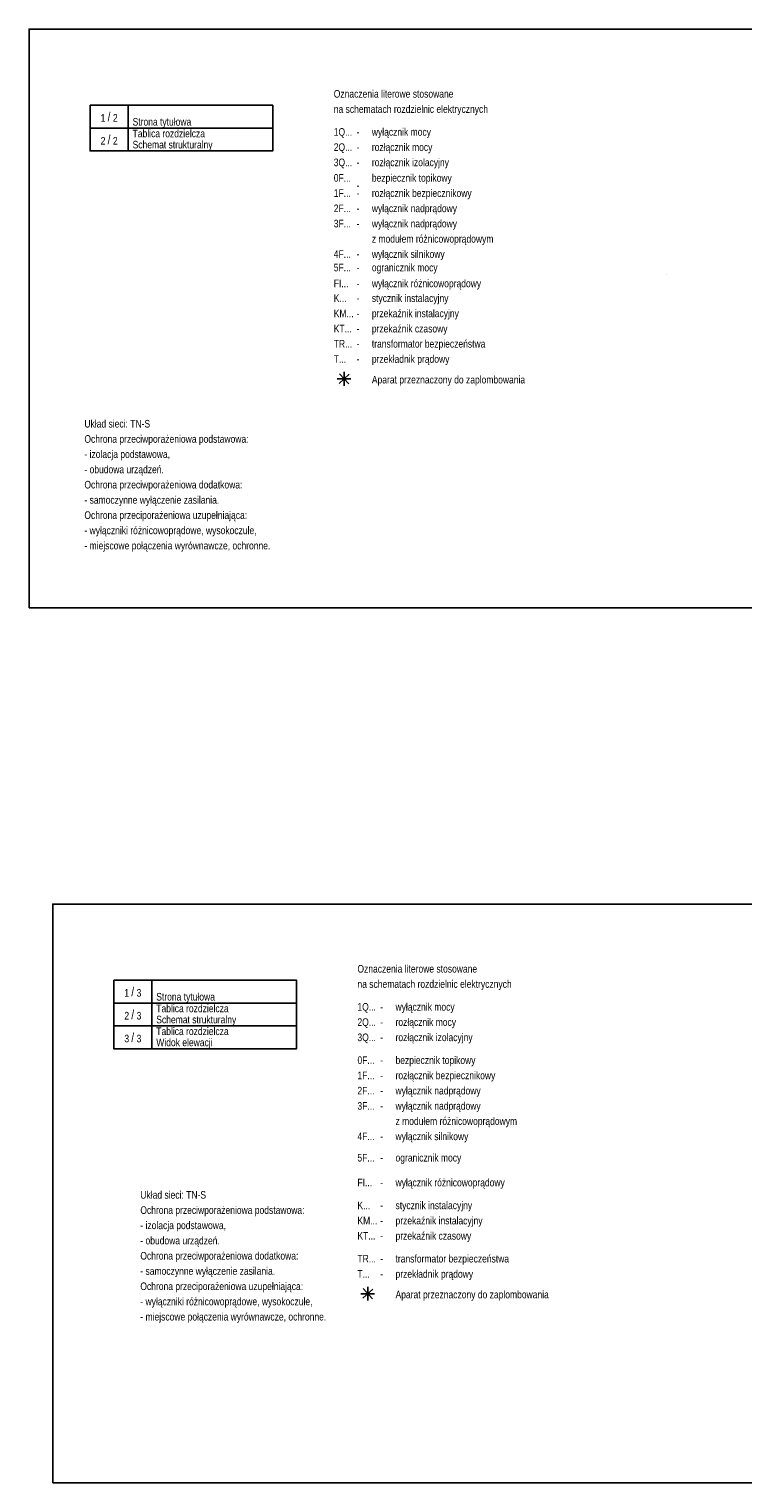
# Model space of a CAD drawing. Header units: millimetres. Extents: x 284606 to 628701, y -213781 to -93475.
# Tile 97 of 102: x 320442 to 322785, y -104791 to -100019. Entities that reach past the tile are written whole.
import ezdxf
from ezdxf.enums import TextEntityAlignment as Align

# ---------------------------------------------------------------- set-up
doc = ezdxf.new("R2010")
doc.units = ezdxf.units.MM
doc.layers.get('0').update_dxf_attribs({"lineweight": 0})
for name, color, linetype in [('2E_INSTA', 40, 'Continuous'), ('_ELPRO_RAMKA', 7, 'Continuous'), ('_ELPRO_TEKST', 7, 'Continuous'), ('I-ee-linie', 2, 'Continuous')]:
    doc.layers.add(name, color=color, linetype=linetype)
doc.layers.add('I-ee-tekst', color=7, linetype='Continuous', lineweight=13)
doc.styles.add('ELPRO', font='arial.ttf')

# ---------------------------------------------------------------- blocks, each defined once
blk = doc.blocks.new('A$C7758')
for p, q in [((1.5, 0), (-1.5, 0)), ((-1.12, -1), (1.12, 1)), ((1, -1.12), (-1, 1.12)), ((0, 1.5), (0, -1.5))]:
    blk.add_line(p, q)
blk = doc.blocks.new('WYKAZ_ARKUSZY')
blk.add_line((32.5, 150), (32.5, 142.5))
blk.add_lwpolyline([(20, 150), (80, 150), (80, 142.5), (20, 142.5)], close=True)
at = {"style": 'ELPRO', "width": 0.8}
blk.add_text('/', height=3, dxfattribs=at).set_placement((26.25, 146.25), align=Align.MIDDLE_CENTER)
for tag, p in [('NAZWA_ARKUSZA1', (33.98, 146.99)), ('NUMER_ARKUSZA2', (27.52, 144.6)), ('NAZWA_ARKUSZA2', (33.98, 143.33))]:
    blk.add_attdef(tag, p, '', height=2.5, dxfattribs=at)
blk.add_attdef('NUMER_ARKUSZA1', text='', height=2.5, dxfattribs=at).set_placement((25.06, 144.6), align=Align.RIGHT)

msp = doc.modelspace()

# ---------------------------------------------------------------- linework, layer by layer
at = {"layer": '2E_INSTA', "color": 1, "true_color": 0xf00000}
msp.add_lwpolyline([(322534, -100822.7), (322534, -100822.7)], dxfattribs=at)
at = {"layer": '_ELPRO_RAMKA'}
for points in [[(320441.7, -101918.8), (323291.7, -101918.8), (323291.7, -100018.8), (320441.7, -100018.8)], [(320519.4, -104790.6), (323369.4, -104790.6), (323369.4, -102890.6), (320519.4, -102890.6)]]:
    msp.add_lwpolyline(points, close=True, dxfattribs=at)

# ---------------------------------------------------------------- block references
at = {"layer": '_ELPRO_TEKST'}
ref = msp.add_blockref('WYKAZ_ARKUSZY', (320441.7, -101768.8), dxfattribs=dict(at, xscale=10, yscale=10, zscale=10))
ref.add_attrib('NUMER_ARKUSZA1', '1', dxfattribs={"layer": '0', "height": 25, "style": 'ELPRO', "width": 0.8}).set_placement((320692.2, -100322.8), align=Align.RIGHT)
ref.add_attrib('NUMER_ARKUSZA2', '2', (320716.9, -100322.8), dxfattribs={"layer": '0', "height": 25, "style": 'ELPRO', "width": 0.8})
ref.add_attrib('NAZWA_ARKUSZA2', 'Strona tytułowa', (320781.4, -100335.5), dxfattribs={"layer": '0', "height": 25, "style": 'ELPRO', "width": 0.8})
at = {"layer": '_ELPRO_TEKST', "xscale": 10, "yscale": 10, "zscale": 10}
for p, values in [((320441.7, -101843.8), {'NUMER_ARKUSZA1': '2', 'NUMER_ARKUSZA2': '2', 'NAZWA_ARKUSZA1': 'Tablica rozdzielcza', 'NAZWA_ARKUSZA2': 'Schemat strukturalny'}), ((320519.4, -104715.6), {'NUMER_ARKUSZA1': '2', 'NUMER_ARKUSZA2': '3', 'NAZWA_ARKUSZA1': 'Tablica rozdzielcza', 'NAZWA_ARKUSZA2': 'Schemat strukturalny'}), ((320519.4, -104790.6), {'NUMER_ARKUSZA1': '3', 'NUMER_ARKUSZA2': '3', 'NAZWA_ARKUSZA1': 'Tablica rozdzielcza', 'NAZWA_ARKUSZA2': 'Widok elewacji'})]:
    msp.add_blockref('WYKAZ_ARKUSZY', p, dxfattribs=at).add_auto_attribs(values)
at = {"layer": '_ELPRO_TEKST'}
ref = msp.add_blockref('WYKAZ_ARKUSZY', (320519.4, -104640.6), dxfattribs=dict(at, xscale=10, yscale=10, zscale=10))
ref.add_attrib('NUMER_ARKUSZA1', '1', dxfattribs={"layer": '0', "height": 25, "style": 'ELPRO', "width": 0.8}).set_placement((320769.9, -103194.6), align=Align.RIGHT)
ref.add_attrib('NUMER_ARKUSZA2', '3', (320794.6, -103194.6), dxfattribs={"layer": '0', "height": 25, "style": 'ELPRO', "width": 0.8})
ref.add_attrib('NAZWA_ARKUSZA2', 'Strona tytułowa', (320859.1, -103207.3), dxfattribs={"layer": '0', "height": 25, "style": 'ELPRO', "width": 0.8})
at = {"layer": 'I-ee-linie', "color": 0, "xscale": 15, "yscale": 15, "zscale": 15}
for p in [(321475.7, -101166.8), (321553.4, -104169.7)]:
    msp.add_blockref('A$C7758', p, dxfattribs=at)

# ---------------------------------------------------------------- texts
at = {"layer": 'I-ee-tekst', "style": 'ELPRO', "width": 0.8}
for s, p in [('Oznaczenia literowe stosowane', (321441.7, -100243.8)), ('na schematach rozdzielnic elektrycznych', (321441.7, -100293.8)), ('1Q...', (321441.7, -100368.8)), ('wyłącznik mocy', (321566.7, -100368.8)), ('2Q...', (321441.7, -100418.8)), ('-', (321516.7, -100368.8)), ('rozłącznik mocy', (321566.7, -100418.8)), ('3Q...', (321441.7, -100468.8)), ('-', (321516.7, -100418.8)), ('rozłącznik izolacyjny', (321566.7, -100468.8)), ('0F...', (321441.7, -100519.7)), ('-', (321516.7, -100468.8)), ('bezpiecznik topikowy', (321566.7, -100519.7)), ('-', (321516.7, -100543.8)), ('rozłącznik bezpiecznikowy', (321566.7, -100569.7)), ('1F...', (321441.7, -100569.7)), ('-', (321516.7, -100569.7)), ('wyłącznik nadprądowy', (321566.7, -100619.7)), ('2F...', (321441.7, -100619.7)), ('-', (321516.7, -100619.7)), ('3F...', (321441.7, -100669.7)), ('-', (321516.7, -100669.7)), ('wyłącznik nadprądowy', (321566.7, -100669.7)), ('z modułem różnicowoprądowym', (321566.7, -100719.7)), ('4F...', (321441.7, -100769.7)), ('-', (321516.7, -100769.7)), ('wyłącznik silnikowy', (321566.7, -100769.7)), ('5F...', (321441.7, -100813.9)), ('-', (321516.7, -100813.9)), ('ogranicznik mocy', (321566.7, -100813.9)), ('FI...', (321441.7, -100866.1)), ('-', (321516.7, -100866.1)), ('wyłącznik różnicowoprądowy', (321566.7, -100866.1)), ('K...', (321441.7, -100914.5)), ('-', (321516.7, -100914.5)), ('stycznik instalacyjny', (321566.7, -100914.5)), ('KM...', (321441.7, -100964.5)), ('-', (321516.7, -100964.5)), ('przekaźnik instalacyjny', (321566.7, -100964.5)), ('KT...', (321441.7, -101014.5)), ('-', (321516.7, -101014.5)), ('przekaźnik czasowy', (321566.7, -101014.5)), ('TR...', (321441.7, -101064.2)), ('-', (321516.7, -101064.2)), ('transformator bezpieczeństwa', (321566.7, -101064.2)), ('T...', (321441.7, -101114.2)), ('-', (321516.7, -101114.2)), ('przekładnik prądowy', (321566.7, -101114.2)), ('Aparat przeznaczony do zaplombowania', (321566.7, -101181.9)), ('Układ sieci: TN-S', (320623.2, -101326.6)), ('Ochrona przeciwporażeniowa podstawowa:', (320623.2, -101376.6)), ('- izolacja podstawowa,', (320623.2, -101426.6)), ('- obudowa urządzeń.', (320623.2, -101476.6)), ('Ochrona przeciwporażeniowa dodatkowa:', (320623.2, -101526.6)), ('- samoczynne wyłączenie zasilania.', (320623.2, -101576.6)), ('Ochrona przeciporażeniowa uzupełniająca:', (320623.2, -101626.6)), ('- wyłączniki różnicowoprądowe, wysokoczułe,', (320623.2, -101676.6)), ('- miejscowe połączenia wyrównawcze, ochronne.', (320623.2, -101726.6)), ('Oznaczenia literowe stosowane', (321519.4, -103115.6)), ('na schematach rozdzielnic elektrycznych', (321519.4, -103165.6)), ('1Q...', (321519.4, -103240.6)), ('wyłącznik mocy', (321644.4, -103240.6)), ('-', (321594.4, -103240.6)), ('rozłącznik mocy', (321644.4, -103290.6)), ('2Q...', (321519.4, -103290.6)), ('-', (321594.4, -103290.6)), ('rozłącznik izolacyjny', (321644.4, -103340.6)), ('3Q...', (321519.4, -103340.6)), ('-', (321594.4, -103340.6)), ('0F...', (321519.4, -103415.6)), ('-', (321594.4, -103415.6)), ('bezpiecznik topikowy', (321644.4, -103415.6)), ('1F...', (321519.4, -103465.6)), ('rozłącznik bezpiecznikowy', (321644.4, -103465.6)), ('2F...', (321519.4, -103515.6)), ('-', (321594.4, -103465.6)), ('wyłącznik nadprądowy', (321644.4, -103515.6)), ('3F...', (321519.4, -103565.6)), ('-', (321594.4, -103515.6)), ('wyłącznik nadprądowy', (321644.4, -103565.6)), ('-', (321594.4, -103565.6)), ('z modułem różnicowoprądowym', (321644.4, -103615.6)), ('4F...', (321519.4, -103665.6)), ('wyłącznik silnikowy', (321644.4, -103665.6)), ('-', (321594.4, -103665.6)), ('5F...', (321519.4, -103735.7)), ('-', (321594.4, -103735.7)), ('ogranicznik mocy', (321644.4, -103735.7)), ('wyłącznik różnicowoprądowy', (321644.4, -103817.1)), ('Układ sieci: TN-S', (320806.8, -103857.6)), ('FI...', (321519.4, -103817.1)), ('-', (321594.4, -103817.1)), ('Ochrona przeciwporażeniowa podstawowa:', (320806.8, -103907.6)), ('K...', (321519.4, -103892.1)), ('-', (321594.4, -103892.1)), ('stycznik instalacyjny', (321644.4, -103892.1)), ('- izolacja podstawowa,', (320806.8, -103957.6)), ('KM...', (321519.4, -103942.1)), ('przekaźnik instalacyjny', (321644.4, -103942.1)), ('- obudowa urządzeń.', (320806.8, -104007.6)), ('KT...', (321519.4, -103992.1)), ('-', (321594.4, -103942.1)), ('przekaźnik czasowy', (321644.4, -103992.1)), ('-', (321594.4, -103992.1)), ('Ochrona przeciwporażeniowa dodatkowa:', (320806.8, -104057.6)), ('TR...', (321519.4, -104067.1)), ('-', (321594.4, -104067.1)), ('transformator bezpieczeństwa', (321644.4, -104067.1)), ('- samoczynne wyłączenie zasilania.', (320806.8, -104107.6)), ('T...', (321519.4, -104117.1)), ('-', (321594.4, -104117.1)), ('przekładnik prądowy', (321644.4, -104117.1)), ('Ochrona przeciporażeniowa uzupełniająca:', (320806.8, -104157.6)), ('Aparat przeznaczony do zaplombowania', (321644.4, -104184.8)), ('- wyłączniki różnicowoprądowe, wysokoczułe,', (320806.8, -104207.6)), ('- miejscowe połączenia wyrównawcze, ochronne.', (320806.8, -104257.6))]:
    msp.add_text(s, height=25, dxfattribs=at).set_placement(p)

doc.saveas('drawing.dxf')
